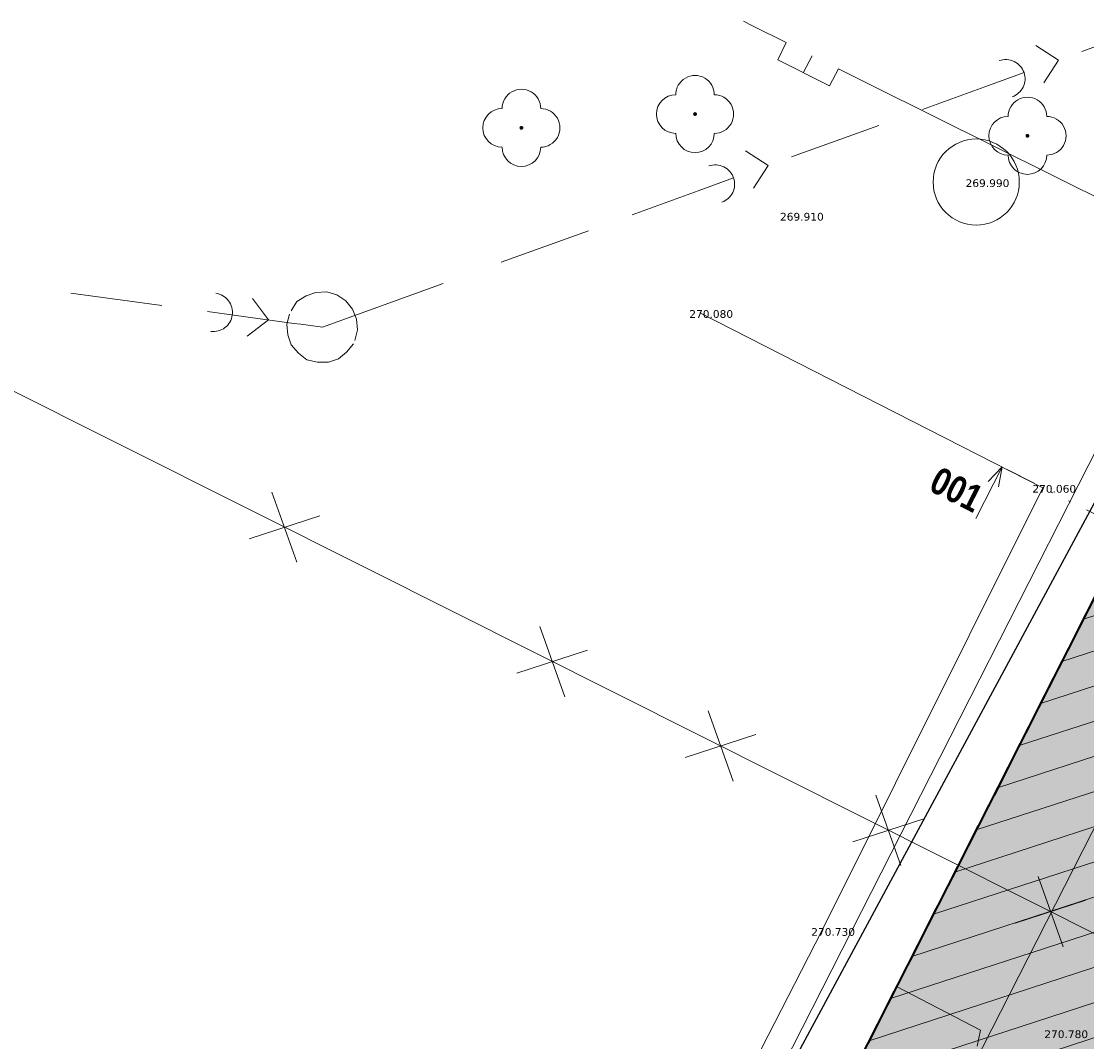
# Model space of a CAD drawing. Header units: millimetres. Extents: x -479461597 to -478645968, y -1101060132 to -1100898045.
# Tile 17 of 145: x -479343285 to -479315677, y -1100924481 to -1100898045. Entities that reach past the tile are written whole.
import ezdxf
from ezdxf.xclip import XClip

# ---------------------------------------------------------------- set-up
doc = ezdxf.new("R2010")
doc.units = ezdxf.units.MM
doc.header["$MEASUREMENT"] = 0
doc.header["$XCLIPFRAME"] = 0
doc.linetypes.add('CENTER', pattern=[2400, 1500, -300, 300, -300])
doc.linetypes.add('Čerchovaná se dvěma tečkami L', pattern=[2300, 800, -460, 60, -460, 60, -460])
doc.layers.add('Externí - kresby a obrázky', color=7, linetype='Continuous')
doc.layers.add('HTU_1_Katastr_3_BODOVE OBJEKTY_Pero_č.__3', color=7, linetype='Continuous')
for name, color, linetype, lineweight, true_color in [('HTU_1_Katastr_3_2D čary_Pero_č.__15', 7, 'Continuous', 18, 0xc3457e), ('HTU_2_zaměření_2_body_Pero_č.__202', 7, 'Continuous', 20, 0x6d6f03), ('HTU_2_zaměření_2_kresba_Pero_č.__202', 7, 'Continuous', 20, 0x6d6f03), ('HTU_2_zaměření_2_výšky_Pero_č.__202', 7, 'Continuous', 20, 0x6d6f03), ('HTU_3_HTU_4_2D čary_Pero_č.__15', 7, 'Continuous', 18, 0xc3457e), ('HTU_3_HTU_4_Konstrukce - základy výkop_Pero_č.__169', 7, 'Continuous', 25, 0x6ea3d8), ('HTU_3_HTU_4_Situace - terén HTU_Pero_č.__186', 7, 'Continuous', 25, 0x7b0011), ('HTU_3_HTU_4_Situace - terén HTU_Pero_č.__221', 7, 'Continuous', 40, 0xa87e33), ('HTU_3_HTU_4_Situace - terén HTU_Pero_č.__222', 7, 'Continuous', 20, 0xa87e33), ('HTU_3_HTU_4_Zaklady drenáž_Pero_č.__166', 7, 'Continuous', 13, 0x7b0011)]:
    doc.layers.add(name, color=color, linetype=linetype, lineweight=lineweight, true_color=true_color)
for name, color, linetype, lineweight in [('HTU_1_Katastr_3_BODOVE OBJEKTY_Pero_č.__3_Pero_č.__1', 7, 'Continuous', 18), ('HTU_1_Katastr_3_PLYN_VŠB_Pero_č.__1_Pero_č.__1', 7, 'Continuous', 18), ('HTU_1_Katastr_3_voda_ovak (z existencí)_Pero_č.__1_Pero_č.__1', 7, 'Continuous', 18), ('HTU_3_HTU_4_Bourané_Konstrukce - základy výkop_Pero_č.__109', 7, 'Continuous', 18), ('HTU_3_HTU_4_Situace - terén HTU_Pero_č.__164', 250, 'Continuous', 13), ('HTU_3_HTU_4_Situace - terén HTU_Pero_č.__203', 7, 'Continuous', 35), ('HTU_3_HTU_4_Značky - řezy_Pero_č.__21', 7, 'Continuous', 18), ('HTU_3_HTU_4_Značky - řezy_Pero_č.__25', 7, 'Continuous', 18), ('HTU_3_HTU_4_Značky - řezy_Pero_č.__85', 7, 'Continuous', 18)]:
    doc.layers.add(name, color=color, linetype=linetype, lineweight=lineweight)
doc.styles.add('GENERATED_STYLE_1', font='txt')
doc.styles.add('GENERATED_STYLE_7', font='txt')
doc.linetypes.add('cara rezu', pattern='A,0,[7,20-026-4_02.1.10- 02 Situace HTU1.Shx,S=6.349206,R=0,X=0,Y=0],-800,0', length=800)
doc.linetypes.add('kanaldrenaz', pattern='A,0,[8,20-026-4_02.1.10- 02 Situace HTU1.Shx,S=19.047619,R=0,X=0,Y=0],-2800,0', length=2800)
doc.linetypes.add('plná nepravidelná', pattern='A,0,[1,20-026-4_02.1.10- 02 Situace HTU1.Shx,S=7.936508,R=0,X=0,Y=2.08167e-17],-1000,0', length=1000)
doc.linetypes.add('Voda_pitna_podz', pattern='A,0,[3,20-026-4_02.1.10- 02 Situace HTU1.Shx,S=0.277778,R=0,X=0,Y=0],-100,0', length=100)
doc.linetypes.add('X', pattern='A,0,[2,20-026-4_02.1.10- 02 Situace HTU1.Shx,S=15.67901,R=0,X=0,Y=0],-1975.555229,0', length=1975.555229)

# ---------------------------------------------------------------- blocks, each defined once
blk = doc.blocks.new('Kresba_2_2', base_point=(-460327121.276564, -1100980142.449307))
at = {"layer": 'HTU_2_zaměření_2_body_Pero_č.__202', "color": 66, "linetype": 'Continuous', "lineweight": 20, "true_color": 0x6d6f03}
for p, q in [((-479318540, -1100902210), (-479318539.95, -1100902210)), ((-479323350, -1100903080), (-479323349.95, -1100903080)), ((-479325700, -1100905600), (-479325699.95, -1100905600)), ((-479316810, -1100910130), (-479316809.95, -1100910130)), ((-479322540, -1100921610), (-479322539.95, -1100921610)), ((-479316500, -1100924260), (-479316499.95, -1100924260))]:
    blk.add_line(p, q, dxfattribs=at)
at = {"layer": 'HTU_2_zaměření_2_kresba_Pero_č.__202', "color": 66, "linetype": 'X', "lineweight": 20, "true_color": 0x6d6f03, "flags": 128}
blk.add_lwpolyline([(-479352060, -1100969840), (-479348090, -1100971880), (-479344920, -1100965830), (-479341990, -1100959940), (-479337960, -1100951980), (-479335090, -1100946260), (-479330610, -1100937430), (-479327420, -1100931130), (-479322540, -1100921610), (-479316810, -1100910130), (-479325700, -1100905600)], dxfattribs=at)
at = {"layer": 'HTU_2_zaměření_2_kresba_Pero_č.__202', "color": 66, "linetype": 'Continuous', "lineweight": 20, "true_color": 0x6d6f03}
blk.add_circle((-479318540, -1100902210), 1116.516675, dxfattribs=at)
at = {"layer": 'HTU_2_zaměření_2_výšky_Pero_č.__202', "color": 66, "linetype": 'Continuous', "lineweight": 20, "true_color": 0x6d6f03, "char_height": 200, "attachment_point": 4, "style": 'GENERATED_STYLE_1'}
for s, insert in [('\\A1;{\\pql;\\fVerdana|b0|i0|c238|p38;269.990}', (-479318814.915, -1100902239.581786)), ('\\A1;{\\pql;\\fVerdana|b0|i0|c238|p38;269.910}', (-479323624.915, -1100903109.581786)), ('\\A1;{\\pql;\\fVerdana|b0|i0|c238|p38;270.080}', (-479325974.915, -1100905629.581786)), ('\\A1;{\\pql;\\fVerdana|b0|i0|c238|p38;270.060}', (-479317084.915, -1100910159.581786)), ('\\A1;{\\pql;\\fVerdana|b0|i0|c238|p38;270.730}', (-479322814.915, -1100921639.581786)), ('\\A1;{\\pql;\\fVerdana|b0|i0|c238|p38;270.780}', (-479316774.915, -1100924289.581786))]:
    blk.add_mtext(s, dxfattribs=dict(at, insert=insert))
blk = doc.blocks.new('Kresba_3_3', base_point=(-460327121, -1100980142))
at = {"layer": 'HTU_1_Katastr_3_BODOVE OBJEKTY_Pero_č.__3', "linetype": 'Continuous', "lineweight": 0, "true_color": 0x000000}
for points in [[(-479325776, -1100900447, 1), (-479325876, -1100900447, 1)], [(-479330276, -1100900805, 1), (-479330376, -1100900805, 1)], [(-479317162, -1100901010, 1), (-479317262, -1100901010, 1)]]:
    blk.add_hatch(color=18, dxfattribs=at).paths.add_polyline_path(points)
at = {"layer": 'HTU_1_Katastr_3_2D čary_Pero_č.__15', "color": 243, "linetype": 'cara rezu', "lineweight": 18, "true_color": 0xc3457e, "flags": 128}
blk.add_lwpolyline([(-479260989, -1100941377), (-479262434, -1100944243), (-479264521, -1100943182), (-479262520, -1100939250), (-479277636, -1100931565), (-479284957, -1100945959), (-479295151, -1100940862), (-479317016, -1100983651), (-479306803, -1100988861), (-479310166, -1100995464), (-479320220, -1100990344), (-479322072, -1100993980), (-479323855, -1100993073), (-479322003, -1100989436), (-479324570, -1100988129), (-479345483, -1100977481), (-479346003, -1100978502), (-479348052, -1100977458), (-479347532, -1100976438), (-479349225, -1100975576), (-479340945, -1100959310), (-479339130, -1100955745), (-479314621, -1100907562), (-479310408, -1100899278), (-479292653, -1100908104), (-479285665, -1100911578), (-479271142, -1100918798), (-479260989, -1100923846)], dxfattribs=at)
at = {"layer": 'HTU_1_Katastr_3_BODOVE OBJEKTY_Pero_č.__3_Pero_č.__1', "color": 7, "linetype": 'Continuous', "lineweight": 18}
for centre, start, end in [((-479325826, -1100899947), 359.9815, 179.9815), ((-479330326, -1100900305), 359.9815, 179.9815), ((-479326326, -1100900447), 89.9815, 269.9815), ((-479325326, -1100900447), 269.9815, 89.9815), ((-479317212, -1100900510), 359.9815, 179.9815), ((-479330826, -1100900805), 89.9815, 269.9815), ((-479329826, -1100900806), 269.9815, 89.9815), ((-479317712, -1100901010), 89.9815, 269.9815), ((-479316712, -1100901010), 269.9815, 89.9815), ((-479325826, -1100900947), 179.9815, 359.9815), ((-479330326, -1100901305), 179.9815, 359.9815), ((-479317212, -1100901510), 179.9815, 359.9815)]:
    blk.add_arc(centre, 500, start, end, dxfattribs=at)
at = {"layer": 'HTU_1_Katastr_3_PLYN_VŠB_Pero_č.__1_Pero_č.__1', "color": 7, "linetype": 'Continuous', "lineweight": 18, "flags": 128}
for points in [[(-479324570, -1100898045), (-479324356, -1100898151), (-479323467, -1100898596), (-479323679, -1100899041), (-479322345, -1100899718), (-479322112, -1100899274), (-479321224, -1100899719)], [(-479322790, -1100898935), (-479323023, -1100899379)], [(-479321224, -1100899719), (-479314959, -1100902832), (-479314070, -1100903277), (-479314282, -1100903721), (-479312949, -1100904399), (-479312716, -1100903955), (-479311827, -1100904400)]]:
    blk.add_lwpolyline(points, dxfattribs=at)
at = {"layer": 'HTU_1_Katastr_3_voda_ovak (z existencí)_Pero_č.__1_Pero_č.__1', "color": 7, "linetype": 'Voda_pitna_podz', "lineweight": 18}
for p, q in [((-479334291, -1100912242), (-479360348, -1100899171)), ((-479310729, -1100924066), (-479334291, -1100912242))]:
    blk.add_line(p, q, dxfattribs=at)
at = {"layer": 'HTU_1_Katastr_3_voda_ovak (z existencí)_Pero_č.__1_Pero_č.__1', "color": 7, "linetype": 'Continuous', "lineweight": 18}
for p, q in [((-479336789, -1100910242), (-479336143, -1100912060)), ((-479337383, -1100911450), (-479335549, -1100910853)), ((-479329850, -1100913724), (-479329204, -1100915542)), ((-479330444, -1100914932), (-479328610, -1100914334)), ((-479325488, -1100915913), (-479324842, -1100917731)), ((-479326082, -1100917121), (-479324248, -1100916523)), ((-479321140, -1100918095), (-479320494, -1100919912)), ((-479321734, -1100919302), (-479319900, -1100918705)), ((-479316936, -1100920205), (-479316290, -1100922022)), ((-479317530, -1100921412), (-479315696, -1100920815))]:
    blk.add_line(p, q, dxfattribs=at)
at = {"layer": 'HTU_1_Katastr_3_voda_ovak (z existencí)_Pero_č.__1_Pero_č.__1', "color": 7, "linetype": 'Continuous', "lineweight": 18, "flags": 128}
for points in [[(-479315799, -1100898829), (-479313638, -1100898045)], [(-479316993, -1100898673), (-479316408, -1100899050), (-479316784, -1100899635)], [(-479319929, -1100900327), (-479319168, -1100900051), (-479318221, -1100899708), (-479317301, -1100899374)], [(-479323323, -1100901559), (-479321065, -1100900740)], [(-479324518, -1100901403), (-479323933, -1100901780), (-479324309, -1100902365)], [(-479327453, -1100903059), (-479326693, -1100902781), (-479325747, -1100902438), (-479324826, -1100902104)], [(-479330848, -1100904289), (-479328591, -1100903470)], [(-479342006, -1100905089), (-479339644, -1100905408)], [(-479334639, -1100906318), (-479334574, -1100906038), (-479334596, -1100905759), (-479334703, -1100905501), (-479334875, -1100905286), (-479335111, -1100905135), (-479335369, -1100905050), (-479335649, -1100905071), (-479335907, -1100905157), (-479336143, -1100905307), (-479336294, -1100905544)], [(-479337298, -1100905229), (-479336876, -1100905783), (-479337430, -1100906205)], [(-479336337, -1100905630), (-479336402, -1100905888), (-479336380, -1100906167), (-479336294, -1100906425), (-479336101, -1100906640), (-479335885, -1100906812), (-479335606, -1100906877), (-479335327, -1100906877), (-479335069, -1100906791), (-479334854, -1100906619), (-479334681, -1100906404)]]:
    blk.add_lwpolyline(points, dxfattribs=at)
for points in [[(-479317605, -1100899998, 0.414214), (-479317301, -1100899374, 0.414214), (-479317942, -1100899063)], [(-479325129, -1100902728, 0.414214), (-479324826, -1100902104, 0.414214), (-479325467, -1100901792)], [(-479338460, -1100905567, 0.001364), (-479335480, -1100905969), (-479332350, -1100904834)], [(-479338374, -1100906077, 0.414214), (-479337818, -1100905654, 0.414214), (-479338246, -1100905091)]]:
    blk.add_lwpolyline(points, format="xyb", dxfattribs=at)
blk = doc.blocks.new('Kresba_4_4', base_point=(-460327121, -1100980142))
at = {"layer": 'HTU_3_HTU_4_Situace - terén HTU_Pero_č.__164', "linetype": 'Continuous', "lineweight": 13}
h = blk.add_hatch(dxfattribs=at)
h.set_pattern_fill('Izolace___tvárnice_0004', color=250, style=0, pattern_type=2)
h.set_pattern_definition([(18.0353, (-479315511.6, -1100947167.3), (-268.236, 823.82), [])])
h.paths.add_polyline_path([(-479312750, -1100907616), (-479347715, -1100976344), (-479347532, -1100976438), (-479345483, -1100977481), (-479335476, -1100982576, -0.905776), (-479335465, -1100982577, -0.188252), (-479335467, -1100982581), (-479324570, -1100988129), (-479322003, -1100989436), (-479320382, -1100990262), (-479317016, -1100983651), (-479295151, -1100940862), (-479284957, -1100945959), (-479277636, -1100931565), (-479275176, -1100926729)])
at = {"layer": 'HTU_3_HTU_4_Situace - terén HTU_Pero_č.__222', "linetype": 'Continuous', "lineweight": 20, "true_color": 0xa87e33}
h = blk.add_hatch(dxfattribs=at)
h.set_pattern_fill('Omítka_02_0004', color=45, style=0, pattern_type=2)
h.set_pattern_definition([(18.0353, (-479314747.7, -1100945665.8), (-234.706, 720.842), [0, -505.3935, 0, -758.09]), (83.0353, (-479313246.2, -1100946429.66), (-752.496, 91.925), [0, -370.622, 0, -640.165])])
h.paths.add_polyline_path([(-479347715, -1100976344), (-479347532, -1100976438), (-479345483, -1100977481), (-479335476, -1100982576, -0.905776), (-479335465, -1100982577, -0.188252), (-479335467, -1100982581), (-479324570, -1100988129), (-479322003, -1100989436), (-479320382, -1100990262), (-479317016, -1100983651), (-479295151, -1100940862), (-479287794, -1100926398), (-479285334, -1100921562), (-479312750, -1100907616)])
at = {"layer": 'HTU_3_HTU_4_2D čary_Pero_č.__15', "color": 243, "linetype": 'cara rezu', "lineweight": 18, "true_color": 0xc3457e, "flags": 128}
blk.add_lwpolyline([(-479260989, -1100941377), (-479262434, -1100944243), (-479264521, -1100943182), (-479262520, -1100939250), (-479277636, -1100931565), (-479284957, -1100945959), (-479295151, -1100940862), (-479317016, -1100983651), (-479306803, -1100988861), (-479310166, -1100995464), (-479320220, -1100990344), (-479322072, -1100993980), (-479323855, -1100993073), (-479322003, -1100989436), (-479324570, -1100988129), (-479345483, -1100977481), (-479346003, -1100978502), (-479348052, -1100977458), (-479347532, -1100976438), (-479349225, -1100975576), (-479340945, -1100959310), (-479339130, -1100955745), (-479314621, -1100907562), (-479310408, -1100899278), (-479292653, -1100908104), (-479285665, -1100911578), (-479271142, -1100918798), (-479260989, -1100923846)], dxfattribs=at)
at = {"layer": 'HTU_3_HTU_4_Bourané_Konstrukce - základy výkop_Pero_č.__109', "color": 7, "linetype": 'Continuous', "lineweight": 18}
for p, q in [((-479318428, -1100924180), (-479320601, -1100923047)), ((-479318513, -1100924595), (-479318428, -1100924180))]:
    blk.add_line(p, q, dxfattribs=at)
at = {"layer": 'HTU_3_HTU_4_Konstrukce - základy výkop_Pero_č.__169', "color": 153, "linetype": 'Continuous', "lineweight": 25, "true_color": 0x6ea3d8}
blk.add_line((-479320533, -1100922913), (-479320601, -1100923047), dxfattribs=at)
at = {"layer": 'HTU_3_HTU_4_Situace - terén HTU_Pero_č.__186', "color": 246, "linetype": 'Continuous', "lineweight": 25, "true_color": 0x7b0011}
blk.add_line((-479327157, -1100932206), (-479313188, -1100906270), dxfattribs=at)
at = {"layer": 'HTU_3_HTU_4_Situace - terén HTU_Pero_č.__203', "color": 7, "linetype": 'Continuous', "lineweight": 35, "flags": 128}
blk.add_lwpolyline([(-479312750, -1100907616), (-479347715, -1100976344), (-479347532, -1100976438), (-479345483, -1100977481), (-479335476, -1100982576, -0.905776), (-479335465, -1100982577, -0.188252), (-479335467, -1100982581), (-479324570, -1100988129), (-479322003, -1100989436), (-479320382, -1100990262), (-479317016, -1100983651), (-479295151, -1100940862), (-479284957, -1100945959), (-479277636, -1100931565), (-479275176, -1100926729)], format="xyb", close=True, dxfattribs=at)
at = {"layer": 'HTU_3_HTU_4_Situace - terén HTU_Pero_č.__221', "color": 45, "linetype": 'CENTER', "lineweight": 40, "true_color": 0xa87e33, "flags": 128}
blk.add_lwpolyline([(-479347715, -1100976344), (-479347532, -1100976438), (-479345483, -1100977481), (-479335476, -1100982576, -0.905776), (-479335465, -1100982577, -0.188252), (-479335467, -1100982581), (-479324570, -1100988129), (-479322003, -1100989436), (-479320382, -1100990262), (-479317016, -1100983651), (-479295151, -1100940862), (-479287794, -1100926398), (-479285334, -1100921562), (-479312750, -1100907616)], format="xyb", close=True, dxfattribs=at)
at = {"layer": 'HTU_3_HTU_4_Zaklady drenáž_Pero_č.__166', "color": 246, "linetype": 'kanaldrenaz', "lineweight": 13, "true_color": 0x7b0011}
blk.add_line((-479311840, -1100911782), (-479328311, -1100944157), dxfattribs=at)
at = {"layer": 'HTU_3_HTU_4_Značky - řezy_Pero_č.__21', "color": 7, "linetype": 'Čerchovaná se dvěma tečkami L', "lineweight": 18}
blk.add_line((-479317735, -1100909659), (-479310872, -1100913151), dxfattribs=at)
at = {"layer": 'HTU_3_HTU_4_Značky - řezy_Pero_č.__85', "color": 7, "linetype": 'Continuous', "lineweight": 18}
for p, q in [((-479317869, -1100909591), (-479318549, -1100910928)), ((-479318229, -1100909969), (-479317869, -1100909591)), ((-479317962, -1100910105), (-479317869, -1100909591))]:
    blk.add_line(p, q, dxfattribs=at)
at = {"layer": 'HTU_3_HTU_4_Značky - řezy_Pero_č.__25', "color": 7, "linetype": 'Continuous', "lineweight": 18, "insert": (-479318615, -1100910797), "char_height": 700, "attachment_point": 9, "rotation": 333.0353, "style": 'GENERATED_STYLE_7'}
blk.add_mtext('\\A1;{\\pqr;\\pt0;\\fArial Narrow|b1|i0|c238|p34;001}', dxfattribs=at)

msp = doc.modelspace()

# ---------------------------------------------------------------- block references
at = {"layer": 'Externí - kresby a obrázky', "color": 250, "linetype": 'plná nepravidelná', "lineweight": 40}
ref = msp.add_blockref('Kresba_3_3', (-460327121.3, -1100980142.4), dxfattribs=at)
XClip(ref).set_block_clipping_path([(-479461596.9093363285, -1101060131.8682479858), (-479260989.2464485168, -1100898044.9989290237)])
ref = msp.add_blockref('Kresba_2_2', (-460327121.3, -1100980142.4), dxfattribs=at)
XClip(ref).set_block_clipping_path([(-479461596.9093363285, -1101048229.8387930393), (-479260989.2464485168, -1100898044.9989290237)])

# ---------------------------------------------------------------- next in the draw order: block references
ref = msp.add_blockref('Kresba_4_4', (-460327121.3, -1100980142.4), dxfattribs=at)
XClip(ref).set_block_clipping_path([(-479461596.9093363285, -1101060131.8682479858), (-479260989.2464485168, -1100898044.9989290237)])

doc.saveas('drawing.dxf')
